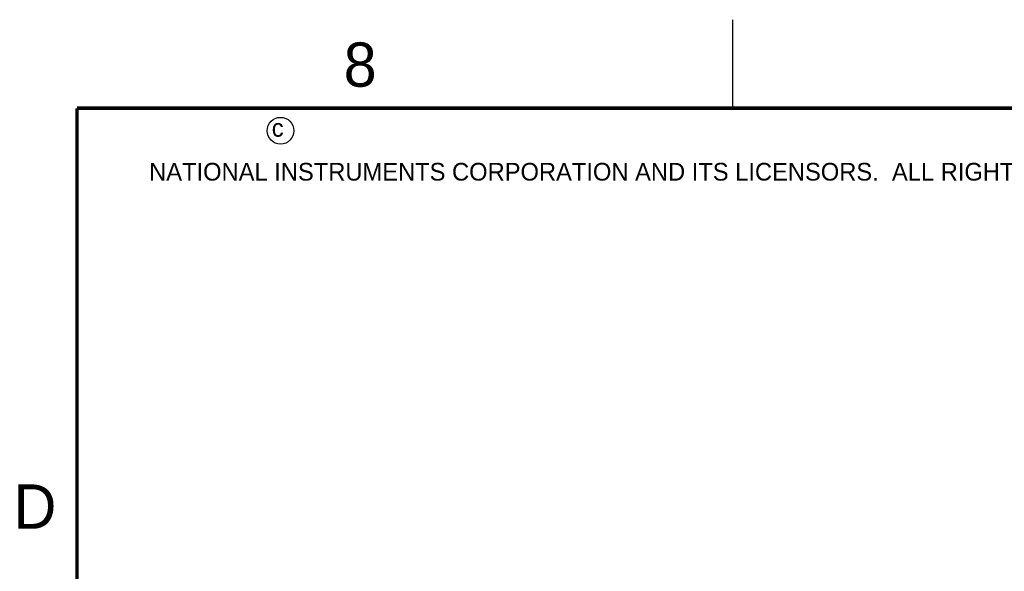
# Model space of a CAD drawing. Header units: inches. Extents: x 0 to 34, y 0 to 22.
# Tile 8 of 32: x 0.2 to 5.7, y 18.9 to 22. Entities that reach past the tile are written whole.
import ezdxf

# ---------------------------------------------------------------- set-up
doc = ezdxf.new("R2010")
doc.units = ezdxf.units.IN
doc.header["$LTSCALE"] = 1.87
doc.header["$MEASUREMENT"] = 0
doc.layers.get('0').update_dxf_attribs({"linetype": 'CONTINUOUS'})
doc.styles.add('TEXTSTYLE_2', font='txt')

msp = doc.modelspace()

# ---------------------------------------------------------------- linework, layer by layer
at = {"color": 2, "linetype": 'CONTINUOUS'}
msp.add_line((4.2, 21.5), (4.2, 22), dxfattribs=at)
at = {"color": 7, "linetype": 'CONTINUOUS', "const_width": 0.02}
for points in [[(0.5, 21.5), (0.5, 0.5)], [(33.5, 21.5), (0.5, 21.5)]]:
    msp.add_lwpolyline(points, dxfattribs=at)
at = {"color": 2, "linetype": 'CONTINUOUS'}
msp.add_circle((1.6484, 21.3727), 0.0754, dxfattribs=at)

# ---------------------------------------------------------------- texts
at = {"color": 2, "linetype": 'CONTINUOUS', "attachment_point": 1, "line_spacing_factor": 0.9, "style": 'TEXTSTYLE_2'}
for s, insert, char_height, width in [('8', (2.0046, 21.8713), 0.25, 0.25), ('c', (1.599, 21.4388), 0.1, 0.1), ('NATIONAL INSTRUMENTS CORPORATION AND ITS LICENSORS.  ALL RIGHTS RESERVED.', (0.9071, 21.1911), 0.1, 7.3), ('D', (0.1424, 19.375), 0.25, 0.25)]:
    msp.add_mtext(s, dxfattribs=dict(at, insert=insert, char_height=char_height, width=width))

doc.saveas('drawing.dxf')
